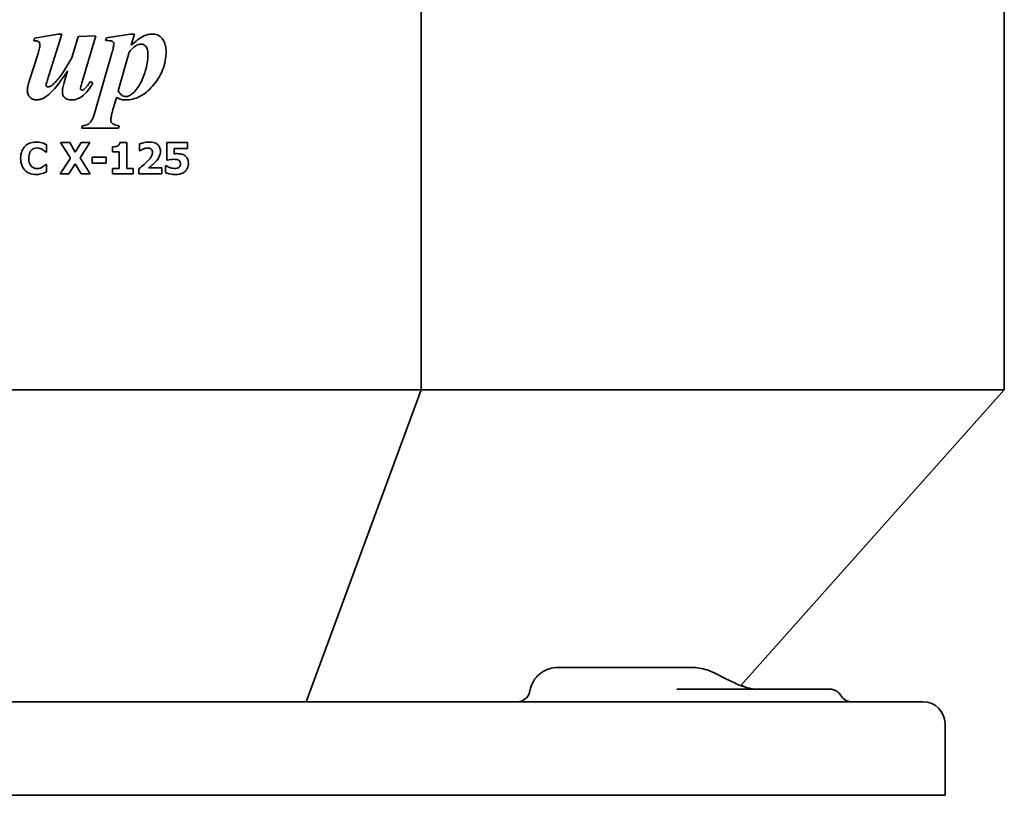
# Model space of a CAD drawing. Header units: millimetres. Extents: x 260 to 580, y 182 to 412.
# Tile 4 of 7: x 422 to 580, y 182 to 306. Entities that reach past the tile are written whole.
import ezdxf

# ---------------------------------------------------------------- set-up
doc = ezdxf.new("R2010")
doc.units = ezdxf.units.MM
doc.header["$LTSCALE"] = 2
doc.layers.add('Krawędzie widoczne(ISO)', color=7, linetype='Continuous', lineweight=35, true_color=0x262659)

msp = doc.modelspace()

# ---------------------------------------------------------------- linework, layer by layer
at = {"layer": 'Krawędzie widoczne(ISO)'}
for p, q in [((486.07, 246.9), (486.07, 361.9)), ((579.5, 246.9), (579.5, 361.9)), ((424.09, 303.26), (423.99, 302.84)), ((427.83, 303.92), (424.09, 303.26)), ((426.13, 296.41), (428.49, 303.92)), ((428.49, 303.92), (427.83, 303.92)), ((431.11, 303.51), (430.07, 300.13)), ((433.92, 303.61), (431.11, 303.51)), ((431.72, 296.26), (433.92, 303.61)), ((435.61, 303.29), (435.49, 302.87)), ((439.41, 303.92), (435.61, 303.29)), ((440.1, 303.92), (439.41, 303.92)), ((439.58, 302.12), (440.1, 303.92)), ((424.67, 300.82), (423.27, 296.39)), ((436.51, 300.84), (433.84, 291.54)), ((437.51, 294.8), (439.28, 301.04)), ((429.41, 298), (428.86, 296.13)), ((433.44, 296.04), (433.06, 296.3)), ((436.64, 291.79), (437.22, 293.77)), ((431.76, 289.23), (431.67, 288.82)), ((431.67, 288.82), (437.56, 288.82)), ((437.56, 288.82), (437.66, 289.23)), ((426.03, 285), (426.03, 286.19)), ((429.74, 286.51), (428.29, 286.51)), ((428.29, 286.51), (429.85, 284.03)), ((430.64, 285), (429.74, 286.51)), ((431.57, 286.51), (430.64, 285)), ((431.39, 284.08), (432.96, 286.51)), ((432.96, 286.51), (431.57, 286.51)), ((436.59, 285.84), (436.59, 285.03)), ((438.87, 286.52), (437.77, 286.52)), ((438.87, 282.38), (438.87, 286.52)), ((440.94, 286.3), (440.94, 285.21)), ((448.63, 286.51), (445.31, 286.51)), ((445.31, 286.51), (445.31, 283.7)), ((448.63, 285.57), (448.63, 286.51)), ((425.9, 285), (426.03, 285)), ((429.85, 284.03), (428.22, 281.51)), ((433.01, 281.51), (431.39, 284.08)), ((433.34, 284.19), (433.34, 283.25)), ((435.56, 284.19), (433.34, 284.19)), ((435.56, 283.25), (435.56, 284.19)), ((436.59, 285.03), (437.65, 285.03)), ((437.65, 285.03), (437.65, 282.38)), ((440.94, 285.21), (441.04, 285.21)), ((446.5, 284.74), (446.5, 285.57)), ((446.5, 285.57), (448.63, 285.57)), ((426.03, 283.02), (425.91, 283.02)), ((426.03, 281.84), (426.03, 283.02)), ((429.61, 281.51), (430.6, 283.1)), ((430.6, 283.1), (431.56, 281.51)), ((433.34, 283.25), (435.56, 283.25)), ((444.5, 282.46), (442.38, 282.46)), ((444.5, 281.51), (444.5, 282.46)), ((445.21, 282.8), (445.1, 282.8)), ((445.1, 282.8), (445.1, 281.71)), ((445.31, 283.7), (445.42, 283.7)), ((428.22, 281.51), (429.61, 281.51)), ((431.56, 281.51), (433.01, 281.51)), ((437.65, 282.38), (436.59, 282.38)), ((436.59, 282.38), (436.59, 281.51)), ((436.59, 281.51), (439.9, 281.51)), ((439.9, 282.38), (438.87, 282.38)), ((439.9, 281.51), (439.9, 282.38)), ((440.82, 282.33), (440.82, 281.51)), ((440.82, 281.51), (444.5, 281.51)), ((353.93, 246.9), (486.07, 246.9)), ((467.63, 196.9), (486.07, 246.9)), ((486.07, 246.9), (579.5, 246.9)), ((579.5, 246.9), (537.3, 199.48)), ((509.71, 202.4), (507.93, 202.4)), ((520.63, 202.4), (509.71, 202.4)), ((529.41, 202.4), (520.63, 202.4)), ((503.58, 199.06), (503.4, 198.38)), ((536.09, 198.9), (527.05, 198.9)), ((551.57, 198.9), (536.09, 198.9)), ((537.24, 199.42), (537.24, 199.42)), ((562, 196.9), (278, 196.9)), ((562, 196.9), (566.5, 196.9)), ((570, 193.4), (570, 181.9)), ((562, 181.9), (278, 181.9)), ((562, 181.9), (570, 181.9))]:
    msp.add_line(p, q, dxfattribs=at)
for centre, radius, start, end in [((501.47, 198.9), 2, 270, 345), ((555.03, 198.9), 2, 209.9978, 210.0005), ((555.03, 198.9), 2, 210.0005, 270), ((566.5, 193.4), 3.5, 0, 90)]:
    msp.add_arc(centre, radius, start, end, dxfattribs=at)
for points, knots in [([(442.99, 303.92), (442.74, 303.92), (442.49, 303.89), (441.9, 303.74), (441.64, 303.62), (440.97, 303.29), (440.3, 302.77), (439.58, 302.12)], [-0.4090079, -0.4090079, -0.4090079, -0.4090079, -0.3598216, -0.3598216, -0.289423, -0.289423, 0, 0, 0, 0]), ([(445.18, 301.15), (445.18, 301.44), (445.16, 301.73), (445.04, 302.27), (444.95, 302.52), (444.75, 302.91), (444.61, 303.16), (444.22, 303.55), (444.02, 303.68), (443.55, 303.88), (443.27, 303.92), (442.99, 303.92)], [-0.5800123, -0.5800123, -0.5800123, -0.5800123, -0.4087884, -0.4087884, -0.2508765, -0.2508765, -0.1547959, -0.1547959, -0.0840614, -0.0840614, 0, 0, 0, 0]), ([(423.99, 302.84), (424.13, 302.84), (424.28, 302.84), (424.53, 302.8), (424.6, 302.78), (424.73, 302.71), (424.79, 302.67), (424.89, 302.56), (424.92, 302.51), (424.96, 302.41), (424.97, 302.34), (424.97, 302.28)], [-0.0729486, -0.0729486, -0.0729486, -0.0729486, -0.05739529, -0.05739529, -0.0445564, -0.0445564, -0.03272107, -0.03272107, -0.02030351, -0.02030351, 0, 0, 0, 0]), ([(424.97, 302.28), (424.97, 302.13), (424.94, 301.93), (424.84, 301.43), (424.75, 301.1), (424.67, 300.82)], [-0.1511816, -0.1511816, -0.1511816, -0.1511816, -0.0881669, -0.0881669, 0, 0, 0, 0]), ([(435.49, 302.87), (435.75, 302.87), (436.07, 302.86), (436.35, 302.83), (436.45, 302.81), (436.59, 302.74), (436.64, 302.71), (436.69, 302.66), (436.73, 302.62), (436.79, 302.47), (436.8, 302.39), (436.8, 302.31)], [-0.6021698, -0.6021698, -0.6021698, -0.6021698, -0.2486969, -0.2486969, -0.1144286, -0.1144286, -0.0486102, -0.0486102, -0.0233483, -0.0233483, 0, 0, 0, 0]), ([(436.8, 302.31), (436.8, 302.15), (436.77, 301.93), (436.67, 301.44), (436.59, 301.12), (436.51, 300.84)], [-0.14767, -0.14767, -0.14767, -0.14767, -0.0875538, -0.0875538, 0, 0, 0, 0]), ([(439.28, 301.04), (439.47, 301.27), (439.69, 301.5), (440.08, 301.85), (440.27, 302), (440.47, 302.12)], [-0.1576947, -0.1576947, -0.1576947, -0.1576947, -0.0670995, -0.0670995, 0, 0, 0, 0]), ([(440.47, 302.12), (440.58, 302.18), (440.7, 302.23), (440.96, 302.3), (441.08, 302.31), (441.21, 302.31)], [-0.07851195, -0.07851195, -0.07851195, -0.07851195, -0.0389261, -0.0389261, 0, 0, 0, 0]), ([(441.21, 302.31), (441.28, 302.31), (441.36, 302.31), (441.49, 302.27), (441.56, 302.25), (441.74, 302.15), (441.85, 302.06), (442, 301.88), (442.09, 301.76), (442.24, 301.27), (442.27, 300.96), (442.27, 300.68)], [-0.3570724, -0.3570724, -0.3570724, -0.3570724, -0.3049961, -0.3049961, -0.2541183, -0.2541183, -0.1540976, -0.1540976, -0.0830651, -0.0830651, 0, 0, 0, 0]), ([(430.07, 300.13), (429.68, 299.4), (429.25, 298.64), (428.43, 297.4), (428.02, 296.84), (427.57, 296.35)], [-0.4485668, -0.4485668, -0.4485668, -0.4485668, -0.1981582, -0.1981582, 0, 0, 0, 0]), ([(442.27, 300.68), (442.27, 299.74), (442.09, 298.85), (441.76, 297.59), (441.49, 296.78), (440.49, 295.01), (440.05, 294.6), (439.62, 294.21), (439.45, 294.08), (439.07, 293.93), (438.91, 293.89), (438.74, 293.89)], [-0.4254918, -0.4254918, -0.4254918, -0.4254918, -0.3072403, -0.3072403, -0.2139181, -0.2139181, -0.1202256, -0.1202256, -0.0513967, -0.0513967, 0, 0, 0, 0]), ([(442.98, 295.52), (443.68, 296.31), (444.25, 297.18), (445.01, 299.12), (445.18, 300.12), (445.18, 301.15)], [-0.6246853, -0.6246853, -0.6246853, -0.6246853, -0.3095141, -0.3095141, 0, 0, 0, 0]), ([(427.34, 295.18), (427.61, 295.49), (427.94, 295.93), (428.59, 296.8), (429.03, 297.44), (429.41, 298)], [-0.3247992, -0.3247992, -0.3247992, -0.3247992, -0.2041363, -0.2041363, 0, 0, 0, 0]), ([(423.27, 296.39), (423.18, 296.12), (423.09, 295.82), (422.99, 295.33), (422.95, 295.09), (422.95, 294.88)], [-0.1525634, -0.1525634, -0.1525634, -0.1525634, -0.0649468, -0.0649468, 0, 0, 0, 0]), ([(424.39, 293.36), (424.6, 293.36), (424.81, 293.39), (425.33, 293.54), (425.58, 293.67), (426.15, 293.98), (426.71, 294.49), (427.34, 295.18)], [-0.3674908, -0.3674908, -0.3674908, -0.3674908, -0.33269, -0.33269, -0.2785867, -0.2785867, 0, 0, 0, 0]), ([(425.96, 295.68), (425.96, 295.76), (425.97, 295.86), (426.03, 296.11), (426.08, 296.27), (426.13, 296.41)], [-0.07557378, -0.07557378, -0.07557378, -0.07557378, -0.04384669, -0.04384669, 0, 0, 0, 0]), ([(426.03, 295.52), (426.02, 295.54), (426, 295.55), (425.98, 295.57), (425.98, 295.59), (425.96, 295.63), (425.96, 295.66), (425.96, 295.68)], [-0.01828293, -0.01828293, -0.01828293, -0.01828293, -0.01328059, -0.01328059, -0.00848226, -0.00848226, 0, 0, 0, 0]), ([(426.24, 295.44), (426.2, 295.44), (426.16, 295.45), (426.09, 295.48), (426.06, 295.5), (426.03, 295.52)], [-0.02341188, -0.02341188, -0.02341188, -0.02341188, -0.0116781, -0.0116781, 0, 0, 0, 0]), ([(427.57, 296.35), (427.37, 296.12), (427.11, 295.87), (426.74, 295.61), (426.61, 295.53), (426.39, 295.46), (426.32, 295.44), (426.24, 295.44)], [-0.1603226, -0.1603226, -0.1603226, -0.1603226, -0.0674922, -0.0674922, -0.0236637, -0.0236637, 0, 0, 0, 0]), ([(428.86, 296.13), (428.77, 295.85), (428.69, 295.57), (428.6, 295.07), (428.57, 294.84), (428.57, 294.62)], [-0.151763, -0.151763, -0.151763, -0.151763, -0.0663501, -0.0663501, 0, 0, 0, 0]), ([(430.05, 293.36), (430.36, 293.36), (430.66, 293.41), (431.27, 293.64), (431.56, 293.82), (432.45, 294.53), (432.99, 295.26), (433.44, 296.04)], [-0.48989, -0.48989, -0.48989, -0.48989, -0.3847761, -0.3847761, -0.2714638, -0.2714638, 0, 0, 0, 0]), ([(431.45, 295.18), (431.45, 295.23), (431.47, 295.35), (431.57, 295.74), (431.65, 296.04), (431.72, 296.26)], [-0.1202373, -0.1202373, -0.1202373, -0.1202373, -0.0685354, -0.0685354, 0, 0, 0, 0]), ([(431.7, 294.91), (431.69, 294.91), (431.67, 294.91), (431.63, 294.92), (431.62, 294.93), (431.58, 294.95), (431.55, 294.97), (431.49, 295.04), (431.47, 295.08), (431.45, 295.13), (431.45, 295.16), (431.45, 295.18)], [-0.05758768, -0.05758768, -0.05758768, -0.05758768, -0.04642228, -0.04642228, -0.03509274, -0.03509274, -0.01816288, -0.01816288, -0.00753721, -0.00753721, 0, 0, 0, 0]), ([(432, 295.05), (431.95, 295), (431.89, 294.96), (431.79, 294.92), (431.75, 294.91), (431.7, 294.91)], [-0.03314115, -0.03314115, -0.03314115, -0.03314115, -0.01293166, -0.01293166, 0, 0, 0, 0]), ([(433.06, 296.3), (432.88, 296.04), (432.67, 295.75), (432.32, 295.34), (432.15, 295.16), (432, 295.05)], [-0.1404729, -0.1404729, -0.1404729, -0.1404729, -0.0586963, -0.0586963, 0, 0, 0, 0]), ([(438.72, 293.36), (439.11, 293.36), (439.48, 293.4), (440.23, 293.58), (440.59, 293.72), (441.72, 294.29), (442.39, 294.88), (442.98, 295.52)], [-0.4927527, -0.4927527, -0.4927527, -0.4927527, -0.3782284, -0.3782284, -0.2617037, -0.2617037, 0, 0, 0, 0]), ([(422.95, 294.88), (422.95, 294.76), (422.96, 294.64), (423.01, 294.42), (423.04, 294.32), (423.16, 294.04), (423.27, 293.88), (423.54, 293.63), (423.68, 293.53), (424.02, 293.39), (424.2, 293.36), (424.39, 293.36)], [-0.2356347, -0.2356347, -0.2356347, -0.2356347, -0.2004931, -0.2004931, -0.167506, -0.167506, -0.1089812, -0.1089812, -0.0558893, -0.0558893, 0, 0, 0, 0]), ([(428.57, 294.62), (428.57, 294.53), (428.57, 294.44), (428.61, 294.27), (428.63, 294.19), (428.72, 293.97), (428.81, 293.85), (429.01, 293.65), (429.15, 293.55), (429.57, 293.39), (429.81, 293.36), (430.05, 293.36)], [-0.2853374, -0.2853374, -0.2853374, -0.2853374, -0.2439293, -0.2439293, -0.2049661, -0.2049661, -0.1346503, -0.1346503, -0.0713269, -0.0713269, 0, 0, 0, 0]), ([(437.22, 293.77), (437.48, 293.64), (437.79, 293.5), (438.24, 293.37), (438.49, 293.36), (438.72, 293.36)], [-0.1414218, -0.1414218, -0.1414218, -0.1414218, -0.0689549, -0.0689549, 0, 0, 0, 0]), ([(438.74, 293.89), (438.62, 293.89), (438.5, 293.91), (438.27, 293.98), (438.16, 294.04), (437.9, 294.24), (437.71, 294.48), (437.51, 294.8)], [-0.21298, -0.21298, -0.21298, -0.21298, -0.1648212, -0.1648212, -0.112538, -0.112538, 0, 0, 0, 0]), ([(433.84, 291.54), (433.7, 291.08), (433.54, 290.6), (433.26, 290.06), (433.15, 289.88), (432.88, 289.6), (432.7, 289.48), (432.28, 289.28), (432.02, 289.23), (431.76, 289.23)], [-0.3374012, -0.3374012, -0.3374012, -0.3374012, -0.2018529, -0.2018529, -0.1406231, -0.1406231, -0.0779185, -0.0779185, 0, 0, 0, 0]), ([(436.34, 290.13), (436.34, 290.36), (436.37, 290.61), (436.47, 291.14), (436.56, 291.48), (436.64, 291.79)], [-0.1622334, -0.1622334, -0.1622334, -0.1622334, -0.0958537, -0.0958537, 0, 0, 0, 0]), ([(437.66, 289.23), (437.36, 289.28), (437.03, 289.35), (436.66, 289.51), (436.59, 289.56), (436.47, 289.68), (436.42, 289.75), (436.35, 289.92), (436.34, 290.03), (436.34, 290.13)], [-0.1186956, -0.1186956, -0.1186956, -0.1186956, -0.0805975, -0.0805975, -0.0572847, -0.0572847, -0.0313635, -0.0313635, 0, 0, 0, 0]), ([(424.34, 286.61), (423.97, 286.61), (423.61, 286.55), (423.02, 286.3), (422.78, 286.15), (422.44, 285.79), (422.24, 285.55), (421.94, 284.81), (421.88, 284.41), (421.88, 284.01)], [-0.6074804, -0.6074804, -0.6074804, -0.6074804, -0.4020156, -0.4020156, -0.2394778, -0.2394778, -0.119835, -0.119835, 0, 0, 0, 0]), ([(423.61, 285.29), (423.67, 285.36), (423.74, 285.42), (423.92, 285.54), (424, 285.57), (424.2, 285.65), (424.36, 285.67), (424.53, 285.67)], [-0.07277736, -0.07277736, -0.07277736, -0.07277736, -0.06337182, -0.06337182, -0.05095042, -0.05095042, 0, 0, 0, 0]), ([(425.33, 286.48), (425.11, 286.54), (424.93, 286.57), (424.7, 286.6), (424.51, 286.61), (424.34, 286.61)], [-0.07207696, -0.07207696, -0.07207696, -0.07207696, -0.05301892, -0.05301892, 0, 0, 0, 0]), ([(424.53, 285.67), (424.76, 285.67), (424.91, 285.62), (425.11, 285.55), (425.24, 285.49), (425.36, 285.41)], [-0.06287063, -0.06287063, -0.06287063, -0.06287063, -0.04267124, -0.04267124, 0, 0, 0, 0]), ([(426.03, 286.19), (425.9, 286.26), (425.75, 286.32), (425.58, 286.4), (425.45, 286.45), (425.33, 286.48)], [-0.05691865, -0.05691865, -0.05691865, -0.05691865, -0.03917262, -0.03917262, 0, 0, 0, 0]), ([(437.42, 285.97), (437.29, 285.91), (437.13, 285.88), (436.9, 285.85), (436.75, 285.84), (436.59, 285.84)], [-0.06885854, -0.06885854, -0.06885854, -0.06885854, -0.04618947, -0.04618947, 0, 0, 0, 0]), ([(437.77, 286.52), (437.77, 286.45), (437.75, 286.37), (437.71, 286.25), (437.68, 286.19), (437.57, 286.06), (437.5, 286.01), (437.42, 285.97)], [-0.09027537, -0.09027537, -0.09027537, -0.09027537, -0.05151524, -0.05151524, -0.02619371, -0.02619371, 0, 0, 0, 0]), ([(442.47, 286.61), (442.07, 286.61), (441.74, 286.54), (441.32, 286.44), (441.1, 286.37), (440.94, 286.3)], [-0.1042334, -0.1042334, -0.1042334, -0.1042334, -0.0513067, -0.0513067, 0, 0, 0, 0]), ([(441.52, 285.49), (441.68, 285.56), (441.81, 285.59), (441.98, 285.64), (442.1, 285.65), (442.22, 285.65)], [-0.05362507, -0.05362507, -0.05362507, -0.05362507, -0.03662024, -0.03662024, 0, 0, 0, 0]), ([(442.22, 285.65), (442.3, 285.65), (442.37, 285.65), (442.52, 285.62), (442.58, 285.6), (442.73, 285.53), (442.79, 285.48), (442.89, 285.38), (442.93, 285.32), (443, 285.14), (443.01, 285.04), (443.01, 284.93)], [-0.101571, -0.101571, -0.101571, -0.101571, -0.086785, -0.086785, -0.0736921, -0.0736921, -0.0554272, -0.0554272, -0.0317242, -0.0317242, 0, 0, 0, 0]), ([(444.28, 285.1), (444.28, 285.22), (444.27, 285.35), (444.22, 285.58), (444.19, 285.69), (444.07, 285.94), (443.97, 286.08), (443.75, 286.28), (443.6, 286.39), (443.08, 286.58), (442.77, 286.61), (442.47, 286.61)], [-0.3963183, -0.3963183, -0.3963183, -0.3963183, -0.3256441, -0.3256441, -0.26108, -0.26108, -0.1645971, -0.1645971, -0.0891611, -0.0891611, 0, 0, 0, 0]), ([(421.88, 284.01), (421.88, 283.59), (421.94, 283.16), (422.24, 282.43), (422.43, 282.21), (422.78, 281.86), (423.02, 281.71), (423.61, 281.47), (423.97, 281.42), (424.33, 281.42)], [-0.3294433, -0.3294433, -0.3294433, -0.3294433, -0.2565308, -0.2565308, -0.1934289, -0.1934289, -0.1076614, -0.1076614, 0, 0, 0, 0]), ([(423.18, 284), (423.18, 284.18), (423.19, 284.35), (423.27, 284.7), (423.32, 284.83), (423.43, 285.07), (423.51, 285.19), (423.61, 285.29)], [-0.1131712, -0.1131712, -0.1131712, -0.1131712, -0.0786263, -0.0786263, -0.0422184, -0.0422184, 0, 0, 0, 0]), ([(423.63, 282.71), (423.56, 282.78), (423.5, 282.85), (423.37, 283.06), (423.32, 283.17), (423.21, 283.46), (423.18, 283.74), (423.18, 284)], [-0.1060646, -0.1060646, -0.1060646, -0.1060646, -0.0948535, -0.0948535, -0.0781583, -0.0781583, 0, 0, 0, 0]), ([(425.36, 285.41), (425.53, 285.31), (425.58, 285.27), (425.74, 285.13), (425.83, 285.06), (425.9, 285)], [-0.06318094, -0.06318094, -0.06318094, -0.06318094, -0.0289811, -0.0289811, 0, 0, 0, 0]), ([(441.04, 285.21), (441.1, 285.25), (441.2, 285.32), (441.31, 285.39), (441.42, 285.44), (441.52, 285.49)], [-0.03993009, -0.03993009, -0.03993009, -0.03993009, -0.03263505, -0.03263505, 0, 0, 0, 0]), ([(443.01, 284.93), (443.01, 284.83), (443, 284.73), (442.93, 284.49), (442.88, 284.39), (442.72, 284.11), (442.52, 283.87), (442.31, 283.65)], [-0.131036, -0.131036, -0.131036, -0.131036, -0.1133618, -0.1133618, -0.0896221, -0.0896221, 0, 0, 0, 0]), ([(443.38, 283.32), (443.85, 283.79), (444.04, 284.14), (444.23, 284.61), (444.28, 284.85), (444.28, 285.1)], [-0.1526065, -0.1526065, -0.1526065, -0.1526065, -0.0743965, -0.0743965, 0, 0, 0, 0]), ([(446.96, 284.75), (446.88, 284.75), (446.77, 284.75), (446.66, 284.75), (446.58, 284.74), (446.5, 284.74)], [-0.03203358, -0.03203358, -0.03203358, -0.03203358, -0.02340905, -0.02340905, 0, 0, 0, 0]), ([(448.16, 284.46), (447.96, 284.59), (447.75, 284.65), (447.41, 284.73), (447.18, 284.75), (446.96, 284.75)], [-0.1077101, -0.1077101, -0.1077101, -0.1077101, -0.0668717, -0.0668717, 0, 0, 0, 0]), ([(448.76, 283.21), (448.76, 283.37), (448.75, 283.55), (448.67, 283.82), (448.62, 283.96), (448.43, 284.25), (448.31, 284.36), (448.16, 284.46)], [-0.1840578, -0.1840578, -0.1840578, -0.1840578, -0.1051417, -0.1051417, -0.0511654, -0.0511654, 0, 0, 0, 0]), ([(424.54, 282.35), (424.29, 282.35), (424.1, 282.42), (423.87, 282.51), (423.74, 282.6), (423.63, 282.71)], [-0.07519551, -0.07519551, -0.07519551, -0.07519551, -0.04713979, -0.04713979, 0, 0, 0, 0]), ([(425.39, 282.62), (425.25, 282.52), (425.09, 282.46), (424.86, 282.38), (424.7, 282.35), (424.54, 282.35)], [-0.07141581, -0.07141581, -0.07141581, -0.07141581, -0.04867495, -0.04867495, 0, 0, 0, 0]), ([(425.91, 283.02), (425.84, 282.95), (425.77, 282.89), (425.6, 282.75), (425.5, 282.68), (425.39, 282.62)], [-0.06541724, -0.06541724, -0.06541724, -0.06541724, -0.03613762, -0.03613762, 0, 0, 0, 0]), ([(442.31, 283.65), (442.05, 283.38), (441.79, 283.14), (441.39, 282.79), (441.1, 282.55), (440.82, 282.33)], [-0.1602242, -0.1602242, -0.1602242, -0.1602242, -0.1081525, -0.1081525, 0, 0, 0, 0]), ([(442.38, 282.46), (442.52, 282.56), (442.65, 282.68), (442.99, 282.95), (443.19, 283.13), (443.38, 283.32)], [-0.1317322, -0.1317322, -0.1317322, -0.1317322, -0.0790035, -0.0790035, 0, 0, 0, 0]), ([(445.73, 282.54), (445.54, 282.61), (445.46, 282.66), (445.36, 282.72), (445.28, 282.76), (445.21, 282.8)], [-0.03461699, -0.03461699, -0.03461699, -0.03461699, -0.02435339, -0.02435339, 0, 0, 0, 0]), ([(445.42, 283.7), (445.57, 283.74), (445.72, 283.77), (446.05, 283.83), (446.23, 283.84), (446.41, 283.84)], [-0.1001685, -0.1001685, -0.1001685, -0.1001685, -0.0540393, -0.0540393, 0, 0, 0, 0]), ([(446.5, 282.38), (446.29, 282.38), (446.15, 282.41), (445.97, 282.45), (445.85, 282.49), (445.73, 282.54)], [-0.05449968, -0.05449968, -0.05449968, -0.05449968, -0.03812802, -0.03812802, 0, 0, 0, 0]), ([(446.41, 283.84), (446.54, 283.84), (446.78, 283.83), (447.05, 283.76), (447.15, 283.72), (447.24, 283.66)], [-0.0841125, -0.0841125, -0.0841125, -0.0841125, -0.031966, -0.031966, 0, 0, 0, 0]), ([(447.29, 282.6), (447.24, 282.56), (447.19, 282.52), (447.04, 282.45), (446.96, 282.43), (446.79, 282.39), (446.64, 282.38), (446.5, 282.38)], [-0.0589256, -0.0589256, -0.0589256, -0.0589256, -0.05229324, -0.05229324, -0.04224701, -0.04224701, 0, 0, 0, 0]), ([(447.24, 283.66), (447.29, 283.63), (447.33, 283.59), (447.4, 283.51), (447.44, 283.46), (447.49, 283.32), (447.5, 283.24), (447.5, 283.16)], [-0.07245953, -0.07245953, -0.07245953, -0.07245953, -0.04584393, -0.04584393, -0.02458623, -0.02458623, 0, 0, 0, 0]), ([(447.5, 283.16), (447.5, 283.1), (447.5, 283.03), (447.48, 282.89), (447.46, 282.85), (447.41, 282.74), (447.36, 282.67), (447.29, 282.6)], [-0.03903511, -0.03903511, -0.03903511, -0.03903511, -0.03420934, -0.03420934, -0.02789947, -0.02789947, 0, 0, 0, 0]), ([(448.23, 281.91), (448.32, 281.99), (448.4, 282.08), (448.55, 282.29), (448.6, 282.41), (448.72, 282.71), (448.76, 282.96), (448.76, 283.21)], [-0.1181963, -0.1181963, -0.1181963, -0.1181963, -0.0991254, -0.0991254, -0.0749118, -0.0749118, 0, 0, 0, 0]), ([(424.33, 281.42), (424.68, 281.42), (424.83, 281.44), (425.04, 281.48), (425.19, 281.52), (425.33, 281.56)], [-0.0634389, -0.0634389, -0.0634389, -0.0634389, -0.04497505, -0.04497505, 0, 0, 0, 0]), ([(425.33, 281.56), (425.52, 281.62), (425.6, 281.65), (425.81, 281.75), (425.92, 281.8), (426.03, 281.84)], [-0.06868563, -0.06868563, -0.06868563, -0.06868563, -0.03427179, -0.03427179, 0, 0, 0, 0]), ([(445.1, 281.71), (445.35, 281.6), (445.65, 281.53), (446.07, 281.43), (446.41, 281.41), (446.72, 281.41)], [-0.1288437, -0.1288437, -0.1288437, -0.1288437, -0.0940644, -0.0940644, 0, 0, 0, 0]), ([(446.72, 281.41), (447.22, 281.41), (447.5, 281.5), (447.86, 281.63), (448.06, 281.75), (448.23, 281.91)], [-0.1169048, -0.1169048, -0.1169048, -0.1169048, -0.0703839, -0.0703839, 0, 0, 0, 0]), ([(503.58, 199.06), (503.69, 199.48), (503.87, 199.89), (504.35, 200.66), (504.66, 201.03), (505.38, 201.64), (505.8, 201.89), (506.69, 202.25), (507.17, 202.36), (507.75, 202.4), (507.84, 202.4), (507.93, 202.4)], [0, 0, 0, 0, 0.130232, 0.130232, 0.2719757, 0.2719757, 0.4148273, 0.4148273, 0.5597162, 0.5597162, 0.5866734, 0.5866734, 0.5866734, 0.5866734]), ([(529.41, 202.4), (530.24, 202.4), (531.07, 202.25), (532.37, 201.83), (532.87, 201.62), (533.35, 201.36)], [0, 0, 0, 0, 0.2663874, 0.2663874, 0.437642, 0.437642, 0.437642, 0.437642]), ([(551.57, 198.9), (551.64, 198.9), (551.71, 198.9), (551.86, 198.88), (551.93, 198.87), (552.2, 198.81), (552.4, 198.73), (552.77, 198.51), (552.93, 198.38), (553.16, 198.12), (553.24, 198.01), (553.3, 197.9)], [0, 0, 0, 0, 0.0215627, 0.0215627, 0.0428832, 0.0428832, 0.1062315, 0.1062315, 0.1694709, 0.1694709, 0.2087494, 0.2087494, 0.2087494, 0.2087494])]:
    msp.add_open_spline(points, degree=3, knots=knots, dxfattribs=at)
for points in [[(533.35, 201.36), (533.35, 201.36), (533.35, 201.36), (533.35, 201.36)], [(533.35, 201.36), (533.74, 201.15), (534.15, 200.94), (534.56, 200.73)], [(534.56, 200.73), (535.15, 200.44), (535.78, 200.15), (536.41, 199.86)], [(536.45, 199.84), (537.7, 199.26), (539.02, 198.9), (539.87, 198.9)], [(537.35, 199.55), (537.91, 199.26), (538.52, 199.07), (539.07, 198.97)]]:
    msp.add_open_spline(points, degree=3, dxfattribs=at)

doc.saveas('drawing.dxf')
